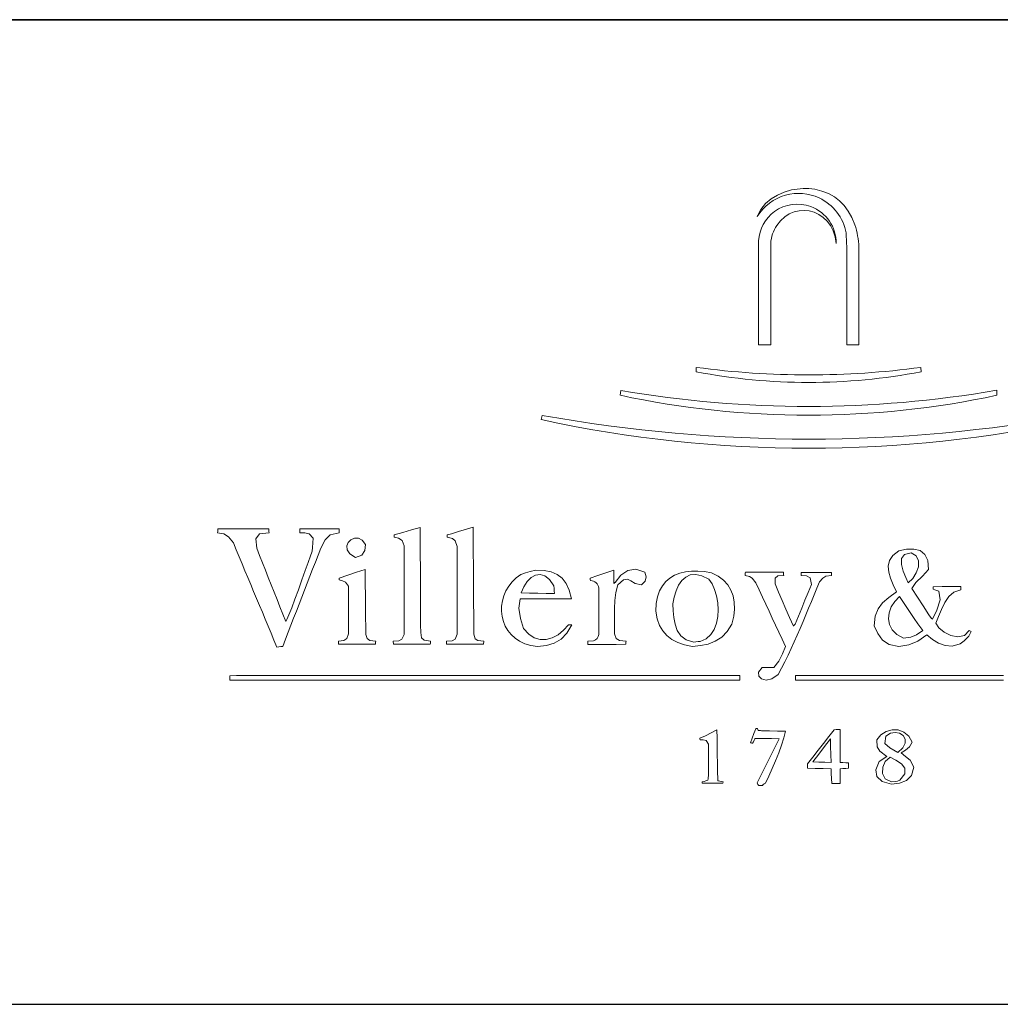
# Model space of a CAD drawing. Header units: millimetres. Extents: x 18 to 292, y 5 to 150.
# Tile 3 of 6: x 243 to 273, y 5 to 35. Entities that reach past the tile are written whole.
import ezdxf

# ---------------------------------------------------------------- set-up
doc = ezdxf.new("R2010")
doc.units = ezdxf.units.MM
doc.layers.add('253', color=7, linetype='Continuous', true_color=0xffffff)
doc.layers.add('255', color=7, linetype='Continuous', true_color=0xffffff)

# ---------------------------------------------------------------- blocks, each defined once
blk = doc.blocks.new('TabularNote1')
at = {"layer": '253', "color": 162, "linetype": 'Continuous', "lineweight": 35}
blk.add_line((-50, 30), (0, 30), dxfattribs=at)
at = {"layer": '253', "color": 162, "linetype": 'Continuous', "lineweight": 25}
blk.add_line((-50, 0), (0, 0), dxfattribs=at)

msp = doc.modelspace()

# ---------------------------------------------------------------- linework, layer by layer
at = {"layer": '255', "color": 7, "linetype": 'Continuous', "lineweight": 18}
for p, q in [((266.087, 29.658), (266.296, 29.747)), ((266.296, 29.747), (266.519, 29.812)), ((267.226, 29.837), (267.447, 29.78)), ((267.447, 29.78), (267.646, 29.702)), ((267.646, 29.702), (267.825, 29.603)), ((265.727, 29.395), (265.896, 29.541)), ((265.896, 29.541), (266.087, 29.658)), ((267.825, 29.603), (267.984, 29.481)), ((267.984, 29.481), (268.125, 29.337)), ((265.477, 29.005), (265.586, 29.217)), ((265.586, 29.217), (265.727, 29.395)), ((266.597, 29.142), (266.45, 29.08)), ((266.75, 29.178), (266.597, 29.142)), ((266.904, 29.188), (266.75, 29.178)), ((267.058, 29.173), (266.904, 29.188)), ((267.208, 29.133), (267.058, 29.173)), ((267.351, 29.068), (267.208, 29.133)), ((268.125, 29.337), (268.249, 29.168)), ((268.249, 29.168), (268.357, 28.973)), ((266.185, 28.876), (266.073, 28.734)), ((266.311, 28.992), (266.185, 28.876)), ((266.45, 29.08), (266.311, 28.992)), ((267.484, 28.978), (267.351, 29.068)), ((267.603, 28.865), (267.484, 28.978)), ((267.705, 28.727), (267.603, 28.865)), ((268.357, 28.973), (268.449, 28.752)), ((267.788, 28.567), (267.705, 28.727)), ((267.848, 28.384), (267.788, 28.567)), ((265.516, 25.089), (265.517, 28.265)), ((267.882, 28.178), (267.848, 28.384)), ((265.885, 28.187), (265.885, 25.089)), ((268.201, 25.089), (268.201, 28.086)), ((268.571, 25.089), (268.571, 28.07)), ((265.637, 25.089), (265.516, 25.089)), ((265.76, 25.089), (265.637, 25.089)), ((265.885, 25.089), (265.76, 25.089)), ((268.571, 25.089), (268.201, 25.089)), ((263.613, 24.273), (263.618, 24.405)), ((270.468, 24.273), (270.463, 24.405)), ((261.302, 23.556), (261.319, 23.705)), ((272.773, 23.711), (272.779, 23.556)), ((258.894, 22.814), (258.92, 22.944)), ((254.938, 19.453), (255.203, 19.525)), ((255.203, 19.525), (255.204, 19.297)), ((256.369, 19.401), (256.819, 19.536)), ((256.819, 19.536), (256.82, 19.319)), ((249.031, 19.37), (249.033, 19.409)), ((249.222, 19.333), (249.031, 19.37)), ((249.033, 19.409), (249.037, 19.447)), ((249.037, 19.447), (249.042, 19.486)), ((249.042, 19.486), (249.299, 19.486)), ((249.365, 19.244), (249.222, 19.333)), ((249.299, 19.486), (249.556, 19.486)), ((249.511, 19.056), (249.365, 19.244)), ((249.556, 19.486), (249.812, 19.486)), ((249.812, 19.486), (250.07, 19.486)), ((250.07, 19.486), (250.328, 19.486)), ((250.308, 19.331), (250.196, 19.186)), ((250.598, 19.37), (250.308, 19.331)), ((250.328, 19.486), (250.587, 19.486)), ((250.587, 19.486), (250.588, 19.447)), ((250.588, 19.447), (250.592, 19.409)), ((250.592, 19.409), (250.598, 19.37)), ((251.541, 19.453), (251.541, 19.492)), ((251.541, 19.492), (251.839, 19.492)), ((251.541, 19.413), (251.541, 19.453)), ((251.541, 19.37), (251.541, 19.413)), ((251.69, 19.369), (251.541, 19.37)), ((251.819, 19.337), (251.69, 19.369)), ((251.943, 19.199), (251.819, 19.337)), ((251.839, 19.492), (252.137, 19.492)), ((252.137, 19.492), (252.436, 19.492)), ((252.464, 19.301), (252.305, 19.147)), ((252.436, 19.492), (252.737, 19.492)), ((252.737, 19.37), (252.464, 19.301)), ((252.737, 19.492), (252.737, 19.453)), ((252.737, 19.453), (252.737, 19.413)), ((252.737, 19.413), (252.737, 19.37)), ((254.408, 19.304), (254.673, 19.38)), ((254.409, 19.282), (254.408, 19.304)), ((254.41, 19.258), (254.409, 19.282)), ((254.414, 19.232), (254.41, 19.258)), ((254.545, 19.203), (254.414, 19.232)), ((254.651, 19.133), (254.545, 19.203)), ((254.673, 19.38), (254.938, 19.453)), ((255.204, 19.297), (255.205, 19.069)), ((256.024, 19.304), (256.158, 19.336)), ((256.025, 19.282), (256.024, 19.304)), ((256.026, 19.258), (256.025, 19.282)), ((256.03, 19.232), (256.026, 19.258)), ((256.185, 19.197), (256.03, 19.232)), ((256.158, 19.336), (256.369, 19.401)), ((256.82, 19.319), (256.821, 19.103)), ((249.599, 18.845), (249.511, 19.056)), ((250.196, 19.186), (250.223, 18.896)), ((251.916, 18.81), (251.927, 18.919)), ((251.927, 18.919), (251.943, 19.199)), ((252.175, 18.902), (252.092, 18.688)), ((252.305, 19.147), (252.175, 18.902)), ((252.968, 18.968), (253.011, 19.073)), ((252.981, 18.849), (252.968, 18.968)), ((253.011, 19.073), (253.094, 19.154)), ((253.094, 19.154), (253.204, 19.199)), ((253.204, 19.199), (253.324, 19.198)), ((253.324, 19.198), (253.44, 19.139)), ((253.44, 19.139), (253.537, 19.012)), ((253.537, 19.012), (253.517, 18.823)), ((254.712, 18.968), (254.651, 19.133)), ((254.712, 18.743), (254.712, 18.968)), ((255.205, 19.069), (255.206, 18.84)), ((256.274, 19.117), (256.185, 19.197)), ((256.333, 18.946), (256.274, 19.117)), ((256.333, 18.724), (256.333, 18.946)), ((256.821, 19.103), (256.822, 18.887)), ((249.688, 18.634), (249.599, 18.845)), ((249.776, 18.423), (249.688, 18.634)), ((250.223, 18.896), (250.31, 18.674)), ((250.31, 18.674), (250.399, 18.452)), ((251.791, 18.465), (251.858, 18.661)), ((251.858, 18.661), (251.899, 18.78)), ((251.899, 18.78), (251.916, 18.81)), ((252.092, 18.688), (252.009, 18.474)), ((253.065, 18.727), (252.981, 18.849)), ((253.234, 18.615), (253.065, 18.727)), ((253.43, 18.682), (253.234, 18.615)), ((253.517, 18.823), (253.43, 18.682)), ((254.712, 18.518), (254.712, 18.743)), ((255.206, 18.84), (255.207, 18.612)), ((255.207, 18.612), (255.209, 18.384)), ((256.333, 18.502), (256.333, 18.724)), ((256.822, 18.887), (256.823, 18.67)), ((256.823, 18.67), (256.824, 18.453)), ((269.504, 18.519), (269.605, 18.673)), ((269.605, 18.673), (269.784, 18.813)), ((269.784, 18.813), (270.024, 18.865)), ((269.871, 18.58), (269.96, 18.709)), ((269.96, 18.709), (270.165, 18.758)), ((270.024, 18.865), (270.245, 18.872)), ((270.165, 18.758), (270.322, 18.664)), ((270.245, 18.872), (270.435, 18.823)), ((270.322, 18.664), (270.391, 18.515)), ((270.435, 18.823), (270.58, 18.709)), ((270.58, 18.709), (270.669, 18.519)), ((249.864, 18.212), (249.776, 18.423)), ((250.399, 18.452), (250.487, 18.23)), ((251.703, 18.214), (251.791, 18.465)), ((252.009, 18.474), (251.927, 18.26)), ((254.712, 18.293), (254.712, 18.518)), ((255.209, 18.384), (255.21, 18.156)), ((256.333, 18.28), (256.333, 18.502)), ((256.824, 18.453), (256.825, 18.236)), ((269.467, 18.351), (269.504, 18.519)), ((269.483, 18.171), (269.467, 18.351)), ((269.868, 18.4), (269.871, 18.58)), ((269.922, 18.198), (269.868, 18.4)), ((270.385, 18.333), (270.321, 18.145)), ((270.391, 18.515), (270.385, 18.333)), ((270.669, 18.519), (270.689, 18.245)), ((249.952, 18.001), (249.864, 18.212)), ((250.041, 17.79), (249.952, 18.001)), ((250.487, 18.23), (250.576, 18.007)), ((250.576, 18.007), (250.665, 17.784)), ((251.602, 17.929), (251.703, 18.214)), ((251.844, 18.046), (251.761, 17.832)), ((251.927, 18.26), (251.844, 18.046)), ((252.732, 17.986), (252.997, 18.074)), ((252.997, 18.074), (253.261, 18.162)), ((253.261, 18.162), (253.526, 18.251)), ((253.526, 18.251), (253.528, 18.004)), ((253.528, 18.004), (253.53, 17.758)), ((254.712, 18.069), (254.712, 18.293)), ((254.712, 17.844), (254.712, 18.069)), ((255.21, 18.156), (255.211, 17.927)), ((256.333, 18.058), (256.333, 18.28)), ((256.333, 17.836), (256.333, 18.058)), ((256.825, 18.236), (256.827, 18.019)), ((256.827, 18.019), (256.828, 17.802)), ((258.129, 17.992), (258.274, 18.096)), ((258.274, 18.096), (258.413, 18.147)), ((258.413, 18.147), (258.559, 18.189)), ((258.46, 17.881), (258.581, 18.003)), ((258.559, 18.189), (258.727, 18.229)), ((258.581, 18.003), (258.715, 18.078)), ((258.715, 18.078), (258.857, 18.098)), ((258.727, 18.229), (258.981, 18.215)), ((258.857, 18.098), (259.002, 18.056)), ((258.981, 18.215), (259.198, 18.173)), ((259.002, 18.056), (259.144, 17.942)), ((259.198, 18.173), (259.38, 18.096)), ((259.38, 18.096), (259.53, 17.98)), ((260.381, 17.986), (260.62, 18.069)), ((260.62, 18.069), (260.861, 18.15)), ((260.861, 18.15), (261.104, 18.229)), ((261.104, 18.229), (261.104, 18.096)), ((261.104, 18.096), (261.105, 17.962)), ((261.142, 17.854), (261.322, 18.074)), ((261.322, 18.074), (261.532, 18.219)), ((261.532, 18.219), (261.774, 18.258)), ((261.774, 18.258), (262.047, 18.162)), ((262.047, 18.162), (262.091, 18.02)), ((262.091, 18.02), (262.058, 17.888)), ((262.816, 17.987), (262.958, 18.071)), ((262.958, 18.071), (263.116, 18.133)), ((263.116, 18.133), (263.288, 18.175)), ((263.175, 17.908), (263.294, 18.016)), ((263.288, 18.175), (263.473, 18.196)), ((263.294, 18.016), (263.435, 18.081)), ((263.435, 18.081), (263.599, 18.098)), ((263.473, 18.196), (263.667, 18.199)), ((263.599, 18.098), (263.787, 18.059)), ((263.667, 18.199), (263.871, 18.184)), ((263.787, 18.059), (263.999, 17.958)), ((263.871, 18.184), (264.082, 18.151)), ((264.082, 18.151), (264.28, 18.043)), ((264.28, 18.043), (264.443, 17.918)), ((265.102, 18.063), (265.104, 18.1)), ((265.234, 18.038), (265.102, 18.063)), ((265.104, 18.1), (265.108, 18.135)), ((265.108, 18.135), (265.113, 18.168)), ((265.113, 18.168), (265.403, 18.168)), ((265.323, 17.984), (265.234, 18.038)), ((265.403, 18.168), (265.692, 18.168)), ((265.692, 18.168), (265.982, 18.168)), ((265.982, 18.168), (266.271, 18.168)), ((266.101, 18.053), (266.022, 17.987)), ((266.282, 18.063), (266.101, 18.053)), ((266.271, 18.168), (266.273, 18.135)), ((266.273, 18.135), (266.277, 18.1)), ((266.277, 18.1), (266.282, 18.063)), ((266.812, 18.157), (267.117, 18.157)), ((266.812, 18.128), (266.812, 18.157)), ((266.812, 18.096), (266.812, 18.128)), ((266.812, 18.063), (266.812, 18.096)), ((266.98, 18.056), (266.812, 18.063)), ((267.091, 17.999), (266.98, 18.056)), ((267.117, 18.157), (267.424, 18.157)), ((267.424, 18.157), (267.733, 18.157)), ((267.567, 18.046), (267.473, 17.988)), ((267.733, 18.063), (267.567, 18.046)), ((267.733, 18.157), (267.733, 18.128)), ((267.733, 18.128), (267.733, 18.096)), ((267.733, 18.096), (267.733, 18.063)), ((269.537, 17.979), (269.483, 18.171)), ((270.001, 18.002), (269.922, 18.198)), ((270.077, 17.843), (270.001, 18.002)), ((270.321, 18.145), (270.213, 17.973)), ((270.515, 18.045), (270.307, 17.853)), ((270.689, 18.245), (270.515, 18.045)), ((250.129, 17.578), (250.041, 17.79)), ((250.665, 17.784), (250.754, 17.561)), ((251.495, 17.631), (251.602, 17.929)), ((251.761, 17.832), (251.679, 17.618)), ((252.732, 17.969), (252.732, 17.986)), ((252.732, 17.951), (252.732, 17.969)), ((252.732, 17.931), (252.732, 17.951)), ((252.841, 17.907), (252.732, 17.931)), ((252.932, 17.861), (252.841, 17.907)), ((253.019, 17.738), (252.932, 17.861)), ((253.019, 17.498), (253.019, 17.738)), ((253.53, 17.758), (253.533, 17.51)), ((254.712, 17.619), (254.712, 17.844)), ((255.211, 17.927), (255.212, 17.699)), ((256.333, 17.614), (256.333, 17.836)), ((256.828, 17.802), (256.83, 17.585)), ((257.816, 17.597), (257.9, 17.74)), ((257.9, 17.74), (258.004, 17.872)), ((258.004, 17.872), (258.129, 17.992)), ((258.28, 17.534), (258.358, 17.722)), ((258.358, 17.722), (258.46, 17.881)), ((259.144, 17.942), (259.278, 17.749)), ((259.284, 17.671), (259.278, 17.749)), ((259.53, 17.98), (259.651, 17.822)), ((259.651, 17.822), (259.747, 17.616)), ((260.383, 17.964), (260.381, 17.986)), ((260.387, 17.94), (260.383, 17.964)), ((260.392, 17.914), (260.387, 17.94)), ((261.105, 17.962), (261.109, 17.826)), ((261.109, 17.826), (261.12, 17.837)), ((261.12, 17.837), (261.131, 17.847)), ((261.131, 17.847), (261.142, 17.854)), ((261.225, 17.776), (261.166, 17.543)), ((261.399, 17.936), (261.225, 17.776)), ((261.517, 17.957), (261.399, 17.936)), ((261.62, 17.899), (261.517, 17.957)), ((261.75, 17.821), (261.62, 17.899)), ((261.947, 17.782), (261.75, 17.821)), ((262.058, 17.888), (261.947, 17.782)), ((262.499, 17.596), (262.584, 17.75)), ((262.584, 17.75), (262.691, 17.88)), ((262.691, 17.88), (262.816, 17.987)), ((263.001, 17.596), (263.077, 17.766)), ((263.077, 17.766), (263.175, 17.908)), ((263.999, 17.958), (264.096, 17.814)), ((264.096, 17.814), (264.176, 17.64)), ((264.443, 17.918), (264.574, 17.776)), ((264.574, 17.776), (264.673, 17.617)), ((265.433, 17.837), (265.323, 17.984)), ((265.532, 17.624), (265.433, 17.837)), ((266.022, 17.987), (266.017, 17.815)), ((266.017, 17.815), (266.127, 17.557)), ((267.03, 17.551), (267.132, 17.793)), ((267.132, 17.793), (267.091, 17.999)), ((267.374, 17.876), (267.29, 17.679)), ((267.473, 17.988), (267.374, 17.876)), ((269.618, 17.778), (269.537, 17.979)), ((269.713, 17.567), (269.618, 17.778)), ((270.213, 17.973), (270.077, 17.843)), ((270.307, 17.853), (270.181, 17.672)), ((270.832, 17.721), (271.113, 17.725)), ((270.832, 17.698), (270.832, 17.721)), ((271.113, 17.725), (271.395, 17.727)), ((271.395, 17.727), (271.676, 17.727)), ((271.676, 17.727), (271.676, 17.698)), ((250.217, 17.367), (250.129, 17.578)), ((250.754, 17.561), (250.843, 17.338)), ((251.388, 17.34), (251.495, 17.631)), ((251.596, 17.404), (251.513, 17.19)), ((251.679, 17.618), (251.596, 17.404)), ((253.019, 17.256), (253.019, 17.498)), ((253.533, 17.51), (253.535, 17.263)), ((254.712, 17.393), (254.712, 17.619)), ((255.212, 17.699), (255.213, 17.47)), ((255.213, 17.47), (255.214, 17.242)), ((256.333, 17.392), (256.333, 17.614)), ((256.83, 17.585), (256.831, 17.368)), ((257.708, 17.292), (257.752, 17.447)), ((257.752, 17.447), (257.816, 17.597)), ((258.533, 17.53), (258.28, 17.534)), ((258.788, 17.525), (258.533, 17.53)), ((259.044, 17.519), (258.788, 17.525)), ((259.3, 17.512), (259.044, 17.519)), ((259.284, 17.671), (259.291, 17.593)), ((259.3, 17.512), (259.291, 17.593)), ((259.747, 17.616), (259.819, 17.357)), ((260.646, 17.453), (260.646, 17.678)), ((260.646, 17.218), (260.646, 17.453)), ((261.166, 17.543), (261.134, 17.302)), ((262.397, 17.21), (262.436, 17.416)), ((262.436, 17.416), (262.499, 17.596)), ((262.907, 17.197), (262.944, 17.404)), ((262.944, 17.404), (263.001, 17.596)), ((264.176, 17.64), (264.236, 17.445)), ((264.236, 17.445), (264.274, 17.237)), ((264.673, 17.617), (264.739, 17.442)), ((264.739, 17.442), (264.775, 17.251)), ((265.632, 17.41), (265.532, 17.624)), ((265.732, 17.196), (265.632, 17.41)), ((266.127, 17.557), (266.238, 17.299)), ((266.929, 17.31), (267.03, 17.551)), ((267.207, 17.479), (267.123, 17.277)), ((267.29, 17.679), (267.207, 17.479)), ((269.482, 17.393), (269.713, 17.567)), ((269.665, 17.275), (269.812, 17.423)), ((269.812, 17.423), (270.013, 17.119)), ((270.181, 17.672), (270.526, 17.139)), ((270.832, 17.671), (270.832, 17.698)), ((270.832, 17.644), (270.832, 17.671)), ((270.887, 17.627), (270.832, 17.644)), ((270.944, 17.609), (270.887, 17.627)), ((271.003, 17.589), (270.944, 17.609)), ((271.052, 17.324), (271.003, 17.589)), ((271.308, 17.424), (271.186, 17.241)), ((271.467, 17.561), (271.308, 17.424)), ((271.676, 17.633), (271.467, 17.561)), ((271.676, 17.698), (271.676, 17.666)), ((271.676, 17.666), (271.676, 17.633)), ((250.305, 17.155), (250.217, 17.367)), ((250.394, 16.943), (250.305, 17.155)), ((250.843, 17.338), (250.932, 17.115)), ((250.932, 17.115), (251.021, 16.891)), ((251.29, 17.077), (251.388, 17.34)), ((251.513, 17.19), (251.43, 16.976)), ((253.019, 17.015), (253.019, 17.256)), ((253.535, 17.263), (253.538, 17.015)), ((254.712, 17.168), (254.712, 17.393)), ((254.712, 16.943), (254.712, 17.168)), ((255.214, 17.242), (255.216, 17.013)), ((256.333, 17.17), (256.333, 17.392)), ((256.333, 16.948), (256.333, 17.17)), ((256.831, 17.368), (256.833, 17.151)), ((256.833, 17.151), (256.835, 16.934)), ((257.683, 16.976), (257.685, 17.134)), ((257.685, 17.134), (257.708, 17.292)), ((258.247, 17.352), (258.214, 17.07)), ((258.509, 17.354), (258.247, 17.352)), ((258.771, 17.356), (258.509, 17.354)), ((259.033, 17.357), (258.771, 17.356)), ((259.295, 17.357), (259.033, 17.357)), ((259.557, 17.357), (259.295, 17.357)), ((259.819, 17.357), (259.557, 17.357)), ((260.646, 16.982), (260.646, 17.218)), ((261.134, 17.302), (261.122, 17.055)), ((262.383, 16.977), (262.397, 17.21)), ((262.915, 16.993), (262.907, 17.197)), ((264.274, 17.237), (264.288, 17.023)), ((264.775, 17.251), (264.781, 17.044)), ((265.833, 16.981), (265.732, 17.196)), ((266.238, 17.299), (266.35, 17.041)), ((266.829, 17.068), (266.929, 17.31)), ((267.123, 17.277), (267.039, 17.073)), ((269.156, 17.046), (269.295, 17.228)), ((269.295, 17.228), (269.482, 17.393)), ((269.493, 16.931), (269.558, 17.108)), ((269.558, 17.108), (269.665, 17.275)), ((270.013, 17.119), (270.151, 16.912)), ((270.526, 17.139), (270.707, 16.864)), ((270.948, 17.01), (271.052, 17.324)), ((271.186, 17.241), (271.088, 17.032)), ((250.482, 16.732), (250.394, 16.943)), ((251.021, 16.891), (251.111, 16.668)), ((251.144, 16.72), (251.206, 16.864)), ((251.206, 16.864), (251.29, 17.077)), ((251.43, 16.976), (251.348, 16.762)), ((253.02, 16.773), (253.019, 17.015)), ((253.538, 17.015), (253.541, 16.767)), ((254.712, 16.717), (254.712, 16.943)), ((255.216, 17.013), (255.217, 16.784)), ((256.333, 16.726), (256.333, 16.948)), ((256.835, 16.934), (256.836, 16.716)), ((257.7, 16.82), (257.683, 16.976)), ((257.738, 16.668), (257.7, 16.82)), ((258.214, 17.07), (258.258, 16.755)), ((260.646, 16.745), (260.646, 16.982)), ((261.122, 17.055), (261.121, 16.802)), ((261.121, 16.802), (261.125, 16.546)), ((262.429, 16.745), (262.383, 16.977)), ((262.932, 16.783), (262.915, 16.993)), ((264.275, 16.811), (264.234, 16.609)), ((264.288, 17.023), (264.275, 16.811)), ((264.757, 16.822), (264.705, 16.585)), ((264.781, 17.044), (264.757, 16.822)), ((265.933, 16.767), (265.833, 16.981)), ((266.35, 17.041), (266.462, 16.783)), ((266.63, 16.585), (266.729, 16.827)), ((266.729, 16.827), (266.829, 17.068)), ((266.955, 16.868), (266.869, 16.661)), ((267.039, 17.073), (266.955, 16.868)), ((269.04, 16.536), (269.069, 16.823)), ((269.069, 16.823), (269.156, 17.046)), ((269.475, 16.75), (269.493, 16.931)), ((270.151, 16.912), (270.259, 16.755)), ((270.707, 16.864), (270.782, 16.758)), ((270.81, 16.734), (270.948, 17.01)), ((271.001, 16.816), (270.915, 16.613)), ((271.088, 17.032), (271.001, 16.816)), ((250.57, 16.52), (250.482, 16.732)), ((250.658, 16.308), (250.57, 16.52)), ((251.111, 16.668), (251.144, 16.72)), ((251.265, 16.549), (251.182, 16.335)), ((251.348, 16.762), (251.265, 16.549)), ((253.022, 16.53), (253.02, 16.773)), ((253.024, 16.287), (253.022, 16.53)), ((253.541, 16.767), (253.544, 16.519)), ((253.544, 16.519), (253.548, 16.271)), ((254.712, 16.491), (254.712, 16.717)), ((255.217, 16.784), (255.218, 16.555)), ((255.218, 16.555), (255.219, 16.326)), ((256.333, 16.504), (256.333, 16.726)), ((256.333, 16.282), (256.333, 16.504)), ((256.836, 16.716), (256.838, 16.499)), ((257.797, 16.523), (257.738, 16.668)), ((257.875, 16.387), (257.797, 16.523)), ((258.258, 16.755), (258.357, 16.447)), ((259.571, 16.395), (259.719, 16.563)), ((259.824, 16.558), (259.677, 16.305)), ((259.719, 16.563), (259.753, 16.563)), ((259.753, 16.563), (259.787, 16.562)), ((259.787, 16.562), (259.824, 16.558)), ((260.646, 16.508), (260.646, 16.745)), ((260.646, 16.271), (260.646, 16.508)), ((261.125, 16.546), (261.126, 16.287)), ((262.499, 16.545), (262.429, 16.745)), ((262.596, 16.375), (262.499, 16.545)), ((262.969, 16.58), (262.932, 16.783)), ((263.038, 16.392), (262.969, 16.58)), ((264.234, 16.609), (264.162, 16.425)), ((264.705, 16.585), (264.561, 16.356)), ((266.034, 16.552), (265.933, 16.767)), ((266.135, 16.337), (266.034, 16.552)), ((266.462, 16.783), (266.575, 16.525)), ((266.575, 16.525), (266.591, 16.546)), ((266.591, 16.546), (266.609, 16.567)), ((266.609, 16.567), (266.63, 16.585)), ((266.869, 16.661), (266.782, 16.455)), ((269.145, 16.294), (269.04, 16.536)), ((269.506, 16.574), (269.475, 16.75)), ((269.589, 16.411), (269.506, 16.574)), ((270.259, 16.755), (270.372, 16.596)), ((270.372, 16.596), (270.523, 16.387)), ((270.782, 16.758), (270.81, 16.734)), ((270.915, 16.613), (271.011, 16.467)), ((250.747, 16.097), (250.658, 16.308)), ((251.182, 16.335), (251.1, 16.121)), ((252.968, 16.142), (253.024, 16.287)), ((253.548, 16.271), (253.588, 16.141)), ((254.643, 16.128), (254.712, 16.265)), ((254.712, 16.265), (254.712, 16.491)), ((255.219, 16.326), (255.244, 16.161)), ((256.265, 16.128), (256.333, 16.282)), ((256.838, 16.499), (256.841, 16.282)), ((256.841, 16.282), (256.876, 16.14)), ((257.975, 16.264), (257.875, 16.387)), ((258.094, 16.154), (257.975, 16.264)), ((258.357, 16.447), (258.511, 16.277)), ((258.511, 16.277), (258.681, 16.168)), ((259.228, 16.168), (259.405, 16.262)), ((259.405, 16.262), (259.571, 16.395)), ((259.677, 16.305), (259.5, 16.122)), ((261.126, 16.287), (261.178, 16.142)), ((262.72, 16.233), (262.596, 16.375)), ((262.871, 16.117), (262.72, 16.233)), ((263.148, 16.232), (263.038, 16.392)), ((263.313, 16.109), (263.148, 16.232)), ((264.058, 16.266), (263.917, 16.14)), ((264.162, 16.425), (264.058, 16.266)), ((264.561, 16.356), (264.391, 16.184)), ((266.236, 16.122), (266.135, 16.337)), ((266.693, 16.249), (266.603, 16.043)), ((266.782, 16.455), (266.693, 16.249)), ((269.289, 16.099), (269.145, 16.294)), ((269.729, 16.269), (269.589, 16.411)), ((269.928, 16.155), (269.729, 16.269)), ((270.327, 16.254), (270.153, 16.188)), ((270.523, 16.387), (270.327, 16.254)), ((270.639, 16.254), (270.369, 16.06)), ((270.814, 16.119), (270.639, 16.254)), ((271.011, 16.467), (271.174, 16.334)), ((271.174, 16.334), (271.377, 16.236)), ((271.377, 16.236), (271.591, 16.197)), ((271.591, 16.197), (271.786, 16.241)), ((271.924, 16.221), (271.778, 16.078)), ((271.786, 16.241), (271.935, 16.392)), ((271.996, 16.354), (271.924, 16.221)), ((271.935, 16.392), (271.953, 16.381)), ((271.953, 16.381), (271.974, 16.368)), ((271.974, 16.368), (271.996, 16.354)), ((250.835, 15.885), (250.747, 16.097)), ((250.956, 15.901), (250.895, 15.894)), ((251.017, 15.907), (250.956, 15.901)), ((251.1, 16.121), (251.017, 15.907)), ((252.71, 16.061), (252.876, 16.082)), ((252.71, 16.032), (252.71, 16.061)), ((252.712, 16), (252.71, 16.032)), ((252.715, 15.968), (252.712, 16)), ((252.997, 15.968), (252.715, 15.968)), ((252.876, 16.082), (252.968, 16.142)), ((253.278, 15.968), (252.997, 15.968)), ((253.559, 15.968), (253.278, 15.968)), ((253.84, 15.968), (253.559, 15.968)), ((253.588, 16.141), (253.665, 16.085)), ((253.665, 16.085), (253.851, 16.061)), ((253.842, 16), (253.84, 15.968)), ((253.846, 16.032), (253.842, 16)), ((253.851, 16.061), (253.846, 16.032)), ((254.381, 16.061), (254.549, 16.077)), ((254.383, 16.032), (254.381, 16.061)), ((254.387, 16), (254.383, 16.032)), ((254.392, 15.968), (254.387, 16)), ((254.67, 15.968), (254.392, 15.968)), ((254.549, 16.077), (254.643, 16.128)), ((254.95, 15.968), (254.67, 15.968)), ((255.23, 15.968), (254.95, 15.968)), ((255.511, 15.968), (255.23, 15.968)), ((255.244, 16.161), (255.325, 16.094)), ((255.325, 16.094), (255.523, 16.061)), ((255.513, 16), (255.511, 15.968)), ((255.517, 16.032), (255.513, 16)), ((255.523, 16.061), (255.517, 16.032)), ((256.002, 16.061), (256.181, 16.076)), ((256.002, 16.032), (256.002, 16.061)), ((256.002, 16), (256.002, 16.032)), ((256.002, 15.968), (256.002, 16)), ((256.284, 15.968), (256.002, 15.968)), ((256.181, 16.076), (256.265, 16.128)), ((256.566, 15.968), (256.284, 15.968)), ((256.848, 15.968), (256.566, 15.968)), ((257.133, 15.968), (256.848, 15.968)), ((256.876, 16.14), (256.965, 16.082)), ((256.965, 16.082), (257.144, 16.061)), ((257.135, 16), (257.133, 15.968)), ((257.139, 16.032), (257.135, 16)), ((257.144, 16.061), (257.139, 16.032)), ((258.234, 16.061), (258.094, 16.154)), ((258.394, 15.988), (258.234, 16.061)), ((258.575, 15.935), (258.394, 15.988)), ((258.776, 15.907), (258.575, 15.935)), ((258.681, 16.168), (258.86, 16.117)), ((259.051, 15.932), (258.776, 15.907)), ((258.86, 16.117), (259.045, 16.119)), ((259.045, 16.119), (259.228, 16.168)), ((259.291, 16.001), (259.051, 15.932)), ((259.5, 16.122), (259.291, 16.001)), ((260.315, 16.061), (260.481, 16.076)), ((260.315, 16.028), (260.315, 16.061)), ((260.315, 15.995), (260.315, 16.028)), ((260.315, 15.962), (260.315, 15.995)), ((260.601, 15.965), (260.315, 15.962)), ((260.889, 15.967), (260.601, 15.965)), ((261.178, 15.967), (260.889, 15.967)), ((261.178, 16.142), (261.276, 16.082)), ((261.468, 15.968), (261.178, 15.967)), ((261.276, 16.082), (261.479, 16.061)), ((261.469, 16), (261.468, 15.968)), ((261.473, 16.032), (261.469, 16)), ((261.479, 16.061), (261.473, 16.032)), ((263.052, 16.025), (262.871, 16.117)), ((263.262, 15.956), (263.052, 16.025)), ((263.503, 15.907), (263.262, 15.956)), ((263.541, 16.034), (263.313, 16.109)), ((263.75, 15.929), (263.503, 15.907)), ((263.607, 16.043), (263.541, 16.034)), ((263.674, 16.05), (263.607, 16.043)), ((263.74, 16.056), (263.674, 16.05)), ((263.917, 16.14), (263.74, 16.056)), ((263.982, 15.977), (263.75, 15.929)), ((264.197, 16.06), (263.982, 15.977)), ((264.391, 16.184), (264.197, 16.06)), ((266.337, 15.907), (266.236, 16.122)), ((266.24, 15.681), (266.337, 15.907)), ((266.603, 16.043), (266.51, 15.839)), ((269.495, 15.966), (269.289, 16.099)), ((269.79, 15.907), (269.495, 15.966)), ((270.097, 15.954), (269.79, 15.907)), ((270.153, 16.188), (269.928, 16.155)), ((270.369, 16.06), (270.097, 15.954)), ((270.998, 16.003), (270.814, 16.119)), ((271.197, 15.928), (270.998, 16.003)), ((271.416, 15.913), (271.197, 15.928)), ((271.659, 15.979), (271.416, 15.913)), ((271.778, 16.078), (271.659, 15.979)), ((250.895, 15.894), (250.835, 15.885)), ((266.128, 15.458), (266.24, 15.681)), ((266.415, 15.637), (266.317, 15.437)), ((266.51, 15.839), (266.415, 15.637)), ((265.979, 15.262), (266.128, 15.458)), ((266.317, 15.437), (266.216, 15.24)), ((249.401, 15.013), (249.608, 15.014)), ((249.401, 14.969), (249.401, 15.013)), ((249.608, 15.014), (249.815, 15.014)), ((249.815, 15.014), (250.022, 15.014)), ((250.022, 15.014), (250.23, 15.014)), ((250.23, 15.014), (250.437, 15.014)), ((250.437, 15.014), (250.644, 15.015)), ((250.644, 15.015), (250.851, 15.015)), ((250.851, 15.015), (251.058, 15.015)), ((251.058, 15.015), (251.265, 15.015)), ((251.265, 15.015), (251.473, 15.015)), ((251.473, 15.015), (251.68, 15.016)), ((251.68, 15.016), (251.887, 15.016)), ((251.887, 15.016), (252.094, 15.016)), ((252.094, 15.016), (252.301, 15.016)), ((252.301, 15.016), (252.509, 15.016)), ((252.509, 15.016), (252.716, 15.016)), ((252.716, 15.016), (252.923, 15.016)), ((252.923, 15.016), (253.13, 15.017)), ((253.13, 15.017), (253.338, 15.017)), ((253.338, 15.017), (253.545, 15.017)), ((253.545, 15.017), (253.752, 15.017)), ((253.752, 15.017), (253.959, 15.017)), ((253.959, 15.017), (254.167, 15.017)), ((254.167, 15.017), (254.374, 15.017)), ((254.374, 15.017), (254.581, 15.017)), ((254.581, 15.017), (254.788, 15.017)), ((254.788, 15.017), (254.996, 15.018)), ((254.996, 15.018), (255.203, 15.018)), ((255.203, 15.018), (255.41, 15.018)), ((255.41, 15.018), (255.617, 15.018)), ((255.617, 15.018), (255.825, 15.018)), ((255.825, 15.018), (256.032, 15.018)), ((256.032, 15.018), (256.239, 15.018)), ((256.239, 15.018), (256.447, 15.018)), ((256.447, 15.018), (256.654, 15.018)), ((256.654, 15.018), (256.861, 15.018)), ((256.861, 15.018), (257.069, 15.018)), ((257.069, 15.018), (257.276, 15.018)), ((257.276, 15.018), (257.483, 15.018)), ((257.483, 15.018), (257.69, 15.018)), ((257.69, 15.018), (257.898, 15.018)), ((257.898, 15.018), (258.105, 15.018)), ((258.105, 15.018), (258.312, 15.019)), ((258.312, 15.019), (258.52, 15.019)), ((258.52, 15.019), (258.727, 15.019)), ((258.727, 15.019), (258.934, 15.019)), ((258.934, 15.019), (259.142, 15.019)), ((259.142, 15.019), (259.349, 15.019)), ((259.349, 15.019), (259.556, 15.019)), ((259.556, 15.019), (259.764, 15.019)), ((259.764, 15.019), (259.971, 15.019)), ((259.971, 15.019), (260.178, 15.019)), ((260.178, 15.019), (260.386, 15.019)), ((260.386, 15.019), (260.593, 15.019)), ((260.593, 15.019), (260.8, 15.019)), ((260.8, 15.019), (261.008, 15.019)), ((261.008, 15.019), (261.215, 15.019)), ((261.215, 15.019), (261.422, 15.019)), ((261.422, 15.019), (261.63, 15.019)), ((261.63, 15.019), (261.837, 15.019)), ((261.837, 15.019), (262.045, 15.019)), ((262.045, 15.019), (262.252, 15.019)), ((262.252, 15.019), (262.459, 15.019)), ((262.459, 15.019), (262.667, 15.019)), ((262.667, 15.019), (262.874, 15.019)), ((262.874, 15.019), (263.081, 15.019)), ((263.081, 15.019), (263.289, 15.019)), ((263.289, 15.019), (263.496, 15.019)), ((263.496, 15.019), (263.703, 15.019)), ((263.703, 15.019), (263.911, 15.019)), ((263.911, 15.019), (264.118, 15.019)), ((264.118, 15.019), (264.326, 15.019)), ((264.326, 15.019), (264.533, 15.019)), ((264.533, 15.019), (264.74, 15.019)), ((264.74, 15.019), (264.948, 15.019)), ((264.948, 15.019), (264.948, 14.973)), ((265.517, 15.124), (265.626, 15.262)), ((265.518, 15.001), (265.517, 15.124)), ((265.602, 14.912), (265.518, 15.001)), ((265.626, 15.262), (265.742, 15.262)), ((265.742, 15.262), (265.859, 15.262)), ((265.859, 15.262), (265.979, 15.262)), ((266.111, 15.047), (265.923, 14.915)), ((266.216, 15.24), (266.111, 15.047)), ((266.641, 14.973), (266.641, 15.019)), ((266.641, 15.019), (266.845, 15.019)), ((266.845, 15.019), (267.05, 15.019)), ((267.05, 15.019), (267.255, 15.019)), ((267.255, 15.019), (267.459, 15.019)), ((267.459, 15.019), (267.664, 15.019)), ((267.664, 15.019), (267.868, 15.019)), ((267.868, 15.019), (268.073, 15.019)), ((268.073, 15.019), (268.278, 15.019)), ((268.278, 15.019), (268.482, 15.019)), ((268.482, 15.019), (268.687, 15.019)), ((268.687, 15.019), (268.891, 15.019)), ((268.891, 15.019), (269.096, 15.019)), ((269.096, 15.019), (269.301, 15.019)), ((269.301, 15.019), (269.505, 15.019)), ((269.505, 15.019), (269.71, 15.019)), ((269.71, 15.019), (269.914, 15.019)), ((269.914, 15.019), (270.119, 15.019)), ((270.119, 15.019), (270.324, 15.019)), ((270.324, 15.019), (270.528, 15.019)), ((270.528, 15.019), (270.733, 15.019)), ((270.733, 15.019), (270.937, 15.019)), ((270.937, 15.019), (271.142, 15.019)), ((271.142, 15.019), (271.347, 15.019)), ((271.347, 15.019), (271.551, 15.019)), ((271.551, 15.019), (271.756, 15.019)), ((271.756, 15.019), (271.96, 15.019)), ((271.96, 15.019), (272.165, 15.019)), ((272.165, 15.019), (272.37, 15.019)), ((272.37, 15.019), (272.574, 15.019)), ((272.574, 15.019), (272.779, 15.019)), ((272.779, 15.019), (272.983, 15.019)), ((249.401, 14.925), (249.401, 14.969)), ((249.401, 14.881), (249.401, 14.925)), ((249.608, 14.881), (249.401, 14.881)), ((249.815, 14.881), (249.608, 14.881)), ((250.022, 14.881), (249.815, 14.881)), ((250.23, 14.881), (250.022, 14.881)), ((250.437, 14.881), (250.23, 14.881)), ((250.644, 14.881), (250.437, 14.881)), ((250.851, 14.881), (250.644, 14.881)), ((251.058, 14.881), (250.851, 14.881)), ((251.265, 14.881), (251.058, 14.881)), ((251.473, 14.881), (251.265, 14.881)), ((251.68, 14.881), (251.473, 14.881)), ((251.887, 14.881), (251.68, 14.881)), ((252.094, 14.881), (251.887, 14.881)), ((252.301, 14.881), (252.094, 14.881)), ((252.509, 14.881), (252.301, 14.881)), ((252.716, 14.881), (252.509, 14.881)), ((252.923, 14.881), (252.716, 14.881)), ((253.13, 14.881), (252.923, 14.881)), ((253.338, 14.881), (253.13, 14.881)), ((253.545, 14.881), (253.338, 14.881)), ((253.752, 14.881), (253.545, 14.881)), ((253.959, 14.881), (253.752, 14.881)), ((254.167, 14.881), (253.959, 14.881)), ((254.374, 14.881), (254.167, 14.881)), ((254.581, 14.881), (254.374, 14.881)), ((254.788, 14.881), (254.581, 14.881)), ((254.996, 14.881), (254.788, 14.881)), ((255.203, 14.881), (254.996, 14.881)), ((255.41, 14.881), (255.203, 14.881)), ((255.617, 14.881), (255.41, 14.881)), ((255.825, 14.881), (255.617, 14.881)), ((256.032, 14.881), (255.825, 14.881)), ((256.239, 14.881), (256.032, 14.881)), ((256.447, 14.881), (256.239, 14.881)), ((256.654, 14.881), (256.447, 14.881)), ((256.861, 14.88), (256.654, 14.881)), ((257.069, 14.88), (256.861, 14.88)), ((257.276, 14.88), (257.069, 14.88)), ((257.483, 14.88), (257.276, 14.88)), ((257.69, 14.88), (257.483, 14.88)), ((257.898, 14.88), (257.69, 14.88)), ((258.105, 14.88), (257.898, 14.88)), ((258.312, 14.88), (258.105, 14.88)), ((258.52, 14.88), (258.312, 14.88)), ((258.727, 14.88), (258.52, 14.88)), ((258.934, 14.88), (258.727, 14.88)), ((259.142, 14.88), (258.934, 14.88)), ((259.349, 14.88), (259.142, 14.88)), ((259.556, 14.88), (259.349, 14.88)), ((259.764, 14.879), (259.556, 14.88)), ((259.971, 14.879), (259.764, 14.879)), ((260.178, 14.879), (259.971, 14.879)), ((260.386, 14.879), (260.178, 14.879)), ((260.593, 14.879), (260.386, 14.879)), ((260.8, 14.879), (260.593, 14.879)), ((261.008, 14.879), (260.8, 14.879)), ((261.215, 14.879), (261.008, 14.879)), ((261.422, 14.879), (261.215, 14.879)), ((261.63, 14.878), (261.422, 14.879)), ((261.837, 14.878), (261.63, 14.878)), ((262.045, 14.878), (261.837, 14.878)), ((262.252, 14.878), (262.045, 14.878)), ((262.459, 14.878), (262.252, 14.878)), ((262.667, 14.878), (262.459, 14.878)), ((262.874, 14.877), (262.667, 14.878)), ((263.081, 14.877), (262.874, 14.877)), ((263.289, 14.877), (263.081, 14.877)), ((263.496, 14.877), (263.289, 14.877)), ((263.703, 14.877), (263.496, 14.877)), ((263.911, 14.877), (263.703, 14.877)), ((264.118, 14.876), (263.911, 14.877)), ((264.326, 14.876), (264.118, 14.876)), ((264.533, 14.876), (264.326, 14.876)), ((264.74, 14.876), (264.533, 14.876)), ((264.948, 14.876), (264.74, 14.876)), ((264.948, 14.973), (264.948, 14.925)), ((264.948, 14.925), (264.948, 14.876)), ((265.745, 14.877), (265.602, 14.912)), ((265.923, 14.915), (265.745, 14.877)), ((266.641, 14.925), (266.641, 14.973)), ((266.641, 14.876), (266.641, 14.925)), ((266.845, 14.876), (266.641, 14.876)), ((267.05, 14.876), (266.845, 14.876)), ((267.255, 14.876), (267.05, 14.876)), ((267.459, 14.876), (267.255, 14.876)), ((267.664, 14.876), (267.459, 14.876)), ((267.868, 14.877), (267.664, 14.876)), ((268.073, 14.877), (267.868, 14.877)), ((268.278, 14.877), (268.073, 14.877)), ((268.482, 14.877), (268.278, 14.877)), ((268.687, 14.877), (268.482, 14.877)), ((268.891, 14.877), (268.687, 14.877)), ((269.096, 14.877), (268.891, 14.877)), ((269.301, 14.878), (269.096, 14.877)), ((269.505, 14.878), (269.301, 14.878)), ((269.71, 14.878), (269.505, 14.878)), ((269.914, 14.878), (269.71, 14.878)), ((270.119, 14.878), (269.914, 14.878)), ((270.324, 14.878), (270.119, 14.878)), ((270.528, 14.878), (270.324, 14.878)), ((270.733, 14.878), (270.528, 14.878)), ((270.937, 14.879), (270.733, 14.878)), ((271.142, 14.879), (270.937, 14.879)), ((271.347, 14.879), (271.142, 14.879)), ((271.551, 14.879), (271.347, 14.879)), ((271.756, 14.879), (271.551, 14.879)), ((271.96, 14.879), (271.756, 14.879)), ((272.165, 14.879), (271.96, 14.879)), ((272.37, 14.879), (272.165, 14.879)), ((272.574, 14.879), (272.37, 14.879)), ((272.779, 14.879), (272.574, 14.879)), ((272.983, 14.88), (272.779, 14.879)), ((263.899, 13.181), (264.07, 13.274)), ((264.07, 13.274), (264.247, 13.359)), ((264.247, 13.359), (264.25, 13.108)), ((265.319, 13.109), (265.372, 13.254)), ((265.372, 13.254), (265.319, 13.109)), ((265.427, 13.398), (265.372, 13.254)), ((265.372, 13.254), (265.427, 13.398)), ((265.427, 13.398), (265.444, 13.401)), ((265.444, 13.401), (265.427, 13.398)), ((265.462, 13.403), (265.444, 13.401)), ((265.444, 13.401), (265.462, 13.403)), ((265.462, 13.403), (265.483, 13.403)), ((265.483, 13.403), (265.462, 13.403)), ((265.483, 13.403), (265.488, 13.385)), ((265.488, 13.385), (265.483, 13.403)), ((265.494, 13.364), (265.488, 13.385)), ((265.488, 13.385), (265.494, 13.364)), ((265.494, 13.364), (265.499, 13.342)), ((265.499, 13.342), (265.494, 13.364)), ((265.534, 13.342), (265.499, 13.342)), ((265.499, 13.342), (265.534, 13.342)), ((265.534, 13.342), (265.571, 13.341)), ((265.571, 13.341), (265.534, 13.342)), ((265.609, 13.337), (265.571, 13.341)), ((265.571, 13.341), (265.609, 13.337)), ((265.609, 13.337), (265.852, 13.331)), ((265.852, 13.331), (265.609, 13.337)), ((265.852, 13.331), (266.095, 13.326)), ((266.095, 13.326), (265.852, 13.331)), ((266.095, 13.326), (266.337, 13.32)), ((266.337, 13.32), (266.095, 13.326)), ((266.288, 13.119), (266.337, 13.32)), ((266.337, 13.32), (266.288, 13.119)), ((267.656, 13.156), (267.821, 13.364)), ((267.821, 13.364), (267.878, 13.37)), ((267.878, 13.37), (267.937, 13.374)), ((267.937, 13.374), (267.997, 13.376)), ((267.997, 13.376), (267.997, 13.039)), ((269.117, 13.056), (269.239, 13.207)), ((269.239, 13.207), (269.399, 13.311)), ((269.393, 13.166), (269.537, 13.258)), ((269.399, 13.311), (269.581, 13.362)), ((269.537, 13.258), (269.682, 13.285)), ((269.581, 13.362), (269.768, 13.358)), ((269.682, 13.285), (269.813, 13.258)), ((269.768, 13.358), (269.944, 13.296)), ((269.813, 13.258), (269.917, 13.187)), ((269.944, 13.296), (270.091, 13.173)), ((263.729, 13.111), (263.899, 13.181)), ((263.729, 13.094), (263.729, 13.111)), ((263.73, 13.078), (263.729, 13.094)), ((263.734, 13.061), (263.73, 13.078)), ((263.827, 13.059), (263.734, 13.061)), ((263.914, 13.034), (263.827, 13.059)), ((263.988, 12.929), (263.914, 13.034)), ((263.988, 12.319), (263.988, 12.929)), ((264.25, 13.108), (264.253, 12.857)), ((265.319, 13.109), (265.267, 12.962)), ((265.267, 12.962), (265.319, 13.109)), ((265.29, 12.962), (265.267, 12.962)), ((265.267, 12.962), (265.29, 12.962)), ((265.312, 12.96), (265.29, 12.962)), ((265.29, 12.962), (265.312, 12.96)), ((265.312, 12.96), (265.334, 12.956)), ((265.334, 12.956), (265.312, 12.96)), ((265.334, 12.956), (265.356, 13)), ((265.356, 13), (265.334, 12.956)), ((265.356, 13), (265.378, 13.045)), ((265.378, 13.045), (265.356, 13)), ((265.4, 13.089), (265.378, 13.045)), ((265.378, 13.045), (265.4, 13.089)), ((265.4, 13.089), (265.412, 13.094)), ((265.412, 13.094), (265.4, 13.089)), ((265.412, 13.094), (265.428, 13.098)), ((265.428, 13.098), (265.412, 13.094)), ((265.428, 13.098), (265.444, 13.1)), ((265.444, 13.1), (265.428, 13.098)), ((265.444, 13.1), (265.676, 13.098)), ((265.676, 13.098), (265.444, 13.1)), ((265.676, 13.098), (265.909, 13.094)), ((265.909, 13.094), (265.676, 13.098)), ((266.144, 13.089), (265.909, 13.094)), ((265.909, 13.094), (266.144, 13.089)), ((266.144, 13.089), (266.032, 12.865)), ((266.032, 12.865), (266.144, 13.089)), ((266.288, 13.119), (266.217, 12.898)), ((266.217, 12.898), (266.288, 13.119)), ((267.329, 12.739), (267.492, 12.948)), ((267.492, 12.948), (267.656, 13.156)), ((267.525, 12.855), (267.705, 13.089)), ((267.705, 13.089), (267.711, 12.851)), ((267.997, 13.039), (267.997, 12.703)), ((269.128, 12.848), (269.117, 13.056)), ((269.367, 12.95), (269.393, 13.166)), ((269.516, 12.81), (269.367, 12.95)), ((269.982, 12.956), (269.915, 12.816)), ((269.917, 13.187), (269.978, 13.083)), ((269.978, 13.083), (269.982, 12.956)), ((270.091, 13.173), (270.192, 12.984)), ((270.192, 12.984), (270.115, 12.848)), ((264.253, 12.857), (264.256, 12.605)), ((264.256, 12.605), (264.26, 12.354)), ((265.809, 12.419), (265.92, 12.642)), ((265.92, 12.642), (265.809, 12.419)), ((265.92, 12.642), (266.032, 12.865)), ((266.032, 12.865), (265.92, 12.642)), ((266.033, 12.423), (266.131, 12.663)), ((266.131, 12.663), (266.033, 12.423)), ((266.217, 12.898), (266.131, 12.663)), ((266.131, 12.663), (266.217, 12.898)), ((267.167, 12.531), (267.329, 12.739)), ((267.17, 12.383), (267.347, 12.62)), ((267.347, 12.62), (267.525, 12.855)), ((267.711, 12.851), (267.716, 12.613)), ((267.716, 12.613), (267.722, 12.372)), ((267.997, 12.703), (267.997, 12.366)), ((269.207, 12.712), (269.128, 12.848)), ((269.42, 12.548), (269.207, 12.712)), ((269.762, 12.675), (269.516, 12.81)), ((269.915, 12.816), (269.762, 12.675)), ((269.99, 12.743), (269.861, 12.659)), ((269.861, 12.659), (269.997, 12.551)), ((270.115, 12.848), (269.99, 12.743)), ((263.986, 12.001), (263.988, 12.319)), ((264.26, 12.354), (264.264, 12.101)), ((265.698, 12.195), (265.809, 12.419)), ((265.809, 12.419), (265.698, 12.195)), ((266.033, 12.423), (265.93, 12.184)), ((265.93, 12.184), (266.033, 12.423)), ((267.005, 12.322), (267.167, 12.531)), ((267.005, 12.278), (267.005, 12.322)), ((267.352, 12.381), (267.17, 12.383)), ((267.536, 12.377), (267.352, 12.381)), ((267.722, 12.372), (267.536, 12.377)), ((267.997, 12.366), (268.082, 12.365)), ((268.082, 12.365), (268.169, 12.361)), ((268.169, 12.361), (268.257, 12.355)), ((268.257, 12.355), (268.257, 12.3)), ((268.257, 12.3), (268.257, 12.245)), ((269.084, 12.144), (269.189, 12.394)), ((269.189, 12.394), (269.266, 12.447)), ((269.266, 12.447), (269.343, 12.498)), ((269.298, 12.225), (269.377, 12.403)), ((269.343, 12.498), (269.42, 12.548)), ((269.377, 12.403), (269.52, 12.526)), ((269.52, 12.526), (269.701, 12.434)), ((269.701, 12.434), (269.869, 12.324)), ((269.869, 12.324), (269.976, 12.191)), ((269.997, 12.551), (270.138, 12.441)), ((270.138, 12.441), (270.247, 12.223)), ((263.981, 11.871), (263.986, 12.001)), ((264.264, 12.101), (264.269, 11.848)), ((265.698, 12.195), (265.587, 11.972)), ((265.587, 11.972), (265.698, 12.195)), ((265.826, 11.953), (265.93, 12.184)), ((265.93, 12.184), (265.826, 11.953)), ((267.005, 12.234), (267.005, 12.278)), ((267.005, 12.19), (267.005, 12.234)), ((267.242, 12.188), (267.005, 12.19)), ((267.481, 12.184), (267.242, 12.188)), ((267.722, 12.179), (267.481, 12.184)), ((267.727, 12.03), (267.722, 12.179)), ((267.734, 11.881), (267.727, 12.03)), ((268.082, 12.184), (267.997, 12.179)), ((267.997, 12.179), (267.997, 12.03)), ((267.997, 12.03), (267.997, 11.881)), ((268.169, 12.188), (268.082, 12.184)), ((268.257, 12.19), (268.169, 12.188)), ((268.257, 12.245), (268.257, 12.19)), ((269.12, 11.94), (269.084, 12.144)), ((269.293, 12.034), (269.298, 12.225)), ((269.377, 11.871), (269.293, 12.034)), ((269.975, 12.027), (269.817, 11.826)), ((269.976, 12.191), (269.975, 12.027)), ((270.247, 12.223), (270.175, 11.97)), ((263.8, 11.776), (263.856, 11.793)), ((263.8, 11.765), (263.8, 11.776)), ((263.8, 11.752), (263.8, 11.765)), ((263.8, 11.738), (263.8, 11.752)), ((264.01, 11.738), (263.8, 11.738)), ((263.856, 11.793), (263.912, 11.809)), ((263.912, 11.809), (263.971, 11.826)), ((263.971, 11.826), (263.981, 11.871)), ((264.22, 11.738), (264.01, 11.738)), ((264.429, 11.738), (264.22, 11.738)), ((264.269, 11.848), (264.271, 11.837)), ((264.271, 11.837), (264.275, 11.824)), ((264.275, 11.824), (264.28, 11.809)), ((264.28, 11.809), (264.332, 11.798)), ((264.332, 11.798), (264.385, 11.787)), ((264.385, 11.787), (264.44, 11.776)), ((264.431, 11.752), (264.429, 11.738)), ((264.435, 11.765), (264.431, 11.752)), ((264.44, 11.776), (264.435, 11.765)), ((265.477, 11.749), (265.587, 11.972)), ((265.587, 11.972), (265.477, 11.749)), ((265.477, 11.749), (265.483, 11.72)), ((265.483, 11.72), (265.477, 11.749)), ((265.495, 11.698), (265.483, 11.72)), ((265.483, 11.72), (265.495, 11.698)), ((265.681, 11.713), (265.659, 11.694)), ((265.659, 11.694), (265.681, 11.713)), ((265.681, 11.713), (265.725, 11.738)), ((265.725, 11.738), (265.681, 11.713)), ((265.725, 11.738), (265.826, 11.953)), ((265.826, 11.953), (265.725, 11.738)), ((267.744, 11.732), (267.734, 11.881)), ((267.827, 11.732), (267.744, 11.732)), ((267.911, 11.732), (267.827, 11.732)), ((267.997, 11.732), (267.911, 11.732)), ((267.997, 11.881), (267.997, 11.732)), ((269.283, 11.79), (269.12, 11.94)), ((269.564, 11.704), (269.283, 11.79)), ((269.564, 11.776), (269.377, 11.871)), ((269.68, 11.789), (269.564, 11.776)), ((269.81, 11.74), (269.564, 11.704)), ((269.745, 11.802), (269.68, 11.789)), ((269.817, 11.826), (269.745, 11.802)), ((270.021, 11.819), (269.81, 11.74)), ((270.175, 11.97), (270.021, 11.819)), ((265.527, 11.666), (265.495, 11.698)), ((265.495, 11.698), (265.527, 11.666)), ((265.561, 11.666), (265.527, 11.666)), ((265.599, 11.666), (265.561, 11.666)), ((265.637, 11.666), (265.599, 11.666)), ((265.637, 11.666), (265.659, 11.694)), ((265.659, 11.694), (265.637, 11.666))]:
    msp.add_line(p, q, dxfattribs=at)
for centre, radius, start, end in [((266.734, 28.233), 1.475, 64.7819, 105.6816), ((266.953, 27.549), 2.305, 83.2022, 100.8671), ((266.734, 28.233), 1.475, 105.6814, 148.453), ((266.734, 28.233), 1.475, 10.4746, 64.7833), ((266.717, 28.19), 1.203, 126.5795, 176.4429), ((266.697, 28.176), 1.202, 69.9344, 125.4057), ((266.698, 28.196), 1.183, 359.1229, 69.673), ((266.974, 28.119), 1.091, 145.7128, 176.4517), ((279.153, 28.747), 10.971, 181.2846, 183.4565), ((265.985, 27.959), 2.588, 2.4597, 17.8394), ((267.041, 49.821), 25.644, 262.3315, 277.6685), ((267.041, 42.079), 18.133, 259.1039, 280.8961), ((267.03, 56.8), 33.584, 260.2087, 279.8465), ((267.041, 50.312), 27.364, 257.8951, 282.1049), ((267.046, 60.64), 38.695, 257.838, 282.1476), ((267.016, 67.923), 45.702, 259.7967, 280.2811), ((260.383, 17.65), 0.264, 6.0692, 88.002), ((260.423, 16.293), 0.224, 285.0026, 354.3517)]:
    msp.add_arc(centre, radius, start, end, dxfattribs=at)

# ---------------------------------------------------------------- block references
at = {"layer": '253', "color": 162, "linetype": 'Continuous', "lineweight": 70}
msp.add_blockref('TabularNote1', (292, 5), dxfattribs=at)

doc.saveas('drawing.dxf')
